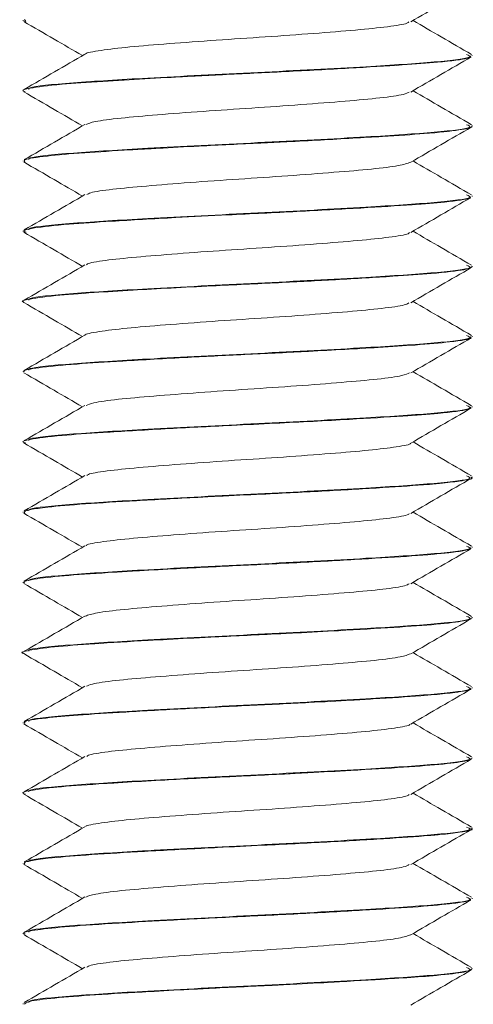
# Model space of a CAD drawing. Header units: millimetres. Extents: x 330 to 1856, y -20 to 3175.
# Tile 49 of 53: x 1832 to 1840, y 1729 to 1747. Entities that reach past the tile are written whole.
import ezdxf

# ---------------------------------------------------------------- set-up
doc = ezdxf.new("R2010")
doc.units = ezdxf.units.MM

msp = doc.modelspace()

# ---------------------------------------------------------------- linework, layer by layer
at = {"color": 7, "linetype": 'Continuous', "lineweight": 15}
for p, q in [((1831.939, 1746.801), (1831.939, 1746.791)), ((1839.939, 1746.166), (1839.939, 1746.176)), ((1831.939, 1745.551), (1831.939, 1745.541)), ((1839.939, 1744.916), (1839.939, 1744.926)), ((1831.939, 1744.301), (1831.939, 1744.291)), ((1839.939, 1743.666), (1839.939, 1743.676)), ((1831.939, 1743.051), (1831.939, 1743.041)), ((1839.939, 1742.416), (1839.939, 1742.426)), ((1831.939, 1741.801), (1831.939, 1741.791)), ((1839.939, 1741.166), (1839.939, 1741.176)), ((1831.939, 1740.551), (1831.939, 1740.541)), ((1839.939, 1739.916), (1839.939, 1739.926)), ((1831.939, 1739.301), (1831.939, 1739.292)), ((1839.939, 1738.666), (1839.939, 1738.676)), ((1831.939, 1738.051), (1831.939, 1738.041)), ((1839.939, 1737.416), (1839.939, 1737.426)), ((1831.939, 1736.801), (1831.939, 1736.791)), ((1839.939, 1736.166), (1839.939, 1736.176)), ((1831.939, 1735.551), (1831.939, 1735.541)), ((1839.939, 1734.916), (1839.939, 1734.926)), ((1831.939, 1734.301), (1831.939, 1734.291)), ((1839.939, 1733.666), (1839.939, 1733.676)), ((1831.939, 1733.051), (1831.939, 1733.041)), ((1839.939, 1732.416), (1839.939, 1732.426)), ((1831.939, 1731.801), (1831.939, 1731.791)), ((1839.939, 1731.166), (1839.939, 1731.176)), ((1831.939, 1730.551), (1831.939, 1730.541)), ((1839.939, 1729.916), (1839.939, 1729.926)), ((1831.939, 1729.301), (1831.939, 1729.291))]:
    msp.add_line(p, q, dxfattribs=at)
at = {"color": 7, "linetype": 'Continuous', "lineweight": 15, "flags": 128}
msp.add_lwpolyline([(1831.986, 1746.778), (1831.962, 1746.812)], dxfattribs=at)
at = {"color": 7, "linetype": 'Continuous', "lineweight": 15}
for points, knots in [([(1838.844, 1746.773), (1839.023, 1746.877), (1839.382, 1747.086), (1839.742, 1747.294), (1839.922, 1747.398)], [0, 0, 0, 0, 0.499764, 1, 1, 1, 1]), ([(1831.948, 1746.778), (1832.128, 1746.674), (1832.477, 1746.472), (1832.826, 1746.269), (1832.995, 1746.171)], [0, 0, 0, 0, 0.51675, 1, 1, 1, 1]), ([(1838.812, 1746.773), (1838.805, 1746.764), (1838.78, 1746.736), (1838.459, 1746.685), (1837.89, 1746.627), (1837.128, 1746.566), (1836.263, 1746.504), (1835.364, 1746.447), (1834.524, 1746.384), (1833.802, 1746.325), (1833.303, 1746.265), (1833.051, 1746.221), (1833.05, 1746.199), (1833.05, 1746.197)], [0, 0, 0, 0, 0.044579, 0.150703, 0.254617, 0.359954, 0.465627, 0.56932, 0.675394, 0.779807, 0.884562, 0.99054, 1, 1, 1, 1]), ([(1839.927, 1746.191), (1839.747, 1746.296), (1839.399, 1746.497), (1839.052, 1746.699), (1838.884, 1746.796)], [0, 0, 0, 0, 0.5174983, 1, 1, 1, 1]), ([(1831.974, 1745.528), (1831.96, 1745.533), (1831.897, 1745.553), (1832.057, 1745.596), (1832.519, 1745.657), (1833.189, 1745.703), (1833.833, 1745.743), (1834.331, 1745.772), (1834.768, 1745.795), (1835.1, 1745.813), (1835.692, 1745.842), (1836.64, 1745.887), (1837.755, 1745.947), (1838.683, 1746.002), (1839.434, 1746.059), (1839.884, 1746.116), (1839.906, 1746.152), (1839.915, 1746.166)], [0, 0, 0, 0, 0.0214929, 0.0990998, 0.2069218, 0.2920295, 0.3288391, 0.3952859, 0.4220718, 0.4371248, 0.4756597, 0.5627899, 0.6562049, 0.7467382, 0.8243206, 0.9331482, 1, 1, 1, 1]), ([(1833.04, 1746.197), (1832.86, 1746.093), (1832.499, 1745.883), (1832.139, 1745.675), (1831.958, 1745.57)], [0, 0, 0, 0, 0.499595, 1, 1, 1, 1]), ([(1839.837, 1746.192), (1839.875, 1746.177), (1839.984, 1746.134), (1839.349, 1746.057), (1838.036, 1745.97), (1836.131, 1745.872), (1834.176, 1745.776), (1832.764, 1745.688), (1832.03, 1745.618), (1832.039, 1745.581), (1832.041, 1745.571)], [0, 0, 0, 0, 0.076378, 0.215328, 0.351891, 0.514587, 0.676368, 0.813283, 0.952049, 1, 1, 1, 1]), ([(1838.844, 1745.523), (1839.023, 1745.627), (1839.382, 1745.836), (1839.742, 1746.044), (1839.922, 1746.148)], [0, 0, 0, 0, 0.499764, 1, 1, 1, 1]), ([(1831.948, 1745.528), (1832.128, 1745.424), (1832.477, 1745.222), (1832.826, 1745.019), (1832.995, 1744.921)], [0, 0, 0, 0, 0.51675, 1, 1, 1, 1]), ([(1839.927, 1744.941), (1839.747, 1745.046), (1839.399, 1745.247), (1839.052, 1745.449), (1838.884, 1745.546)], [0, 0, 0, 0, 0.5174983, 1, 1, 1, 1]), ([(1838.818, 1745.523), (1838.792, 1745.509), (1838.728, 1745.475), (1838.326, 1745.418), (1837.697, 1745.361), (1836.901, 1745.299), (1836.018, 1745.238), (1835.127, 1745.18), (1834.311, 1745.117), (1833.649, 1745.06), (1833.193, 1745.001), (1833.099, 1744.963), (1833.055, 1744.946)], [0, 0, 0, 0, 0.073921, 0.179551, 0.282886, 0.388506, 0.493139, 0.597114, 0.702922, 0.806395, 0.911664, 1, 1, 1, 1]), ([(1831.968, 1744.278), (1831.959, 1744.292), (1831.936, 1744.326), (1832.301, 1744.383), (1832.971, 1744.441), (1833.604, 1744.479), (1834.067, 1744.506), (1834.464, 1744.529), (1835.175, 1744.567), (1835.962, 1744.605), (1836.689, 1744.64), (1837.443, 1744.68), (1838.317, 1744.73), (1839.177, 1744.786), (1839.738, 1744.846), (1839.944, 1744.891), (1839.932, 1744.913), (1839.93, 1744.916)], [0, 0, 0, 0, 0.0667035, 0.1666818, 0.2570733, 0.3389253, 0.3548223, 0.3824515, 0.4424844, 0.5289356, 0.5649907, 0.6136011, 0.7110124, 0.7927141, 0.8918044, 0.9822729, 1, 1, 1, 1]), ([(1833.04, 1744.947), (1832.86, 1744.843), (1832.499, 1744.633), (1832.139, 1744.425), (1831.958, 1744.32)], [0, 0, 0, 0, 0.499592, 1, 1, 1, 1]), ([(1839.837, 1744.942), (1839.875, 1744.927), (1839.984, 1744.884), (1839.349, 1744.807), (1838.036, 1744.72), (1836.131, 1744.622), (1834.176, 1744.526), (1832.764, 1744.438), (1832.03, 1744.368), (1832.039, 1744.331), (1832.041, 1744.321)], [0, 0, 0, 0, 0.076378, 0.215328, 0.351891, 0.514587, 0.676368, 0.813283, 0.952049, 1, 1, 1, 1]), ([(1838.844, 1744.273), (1839.023, 1744.377), (1839.382, 1744.586), (1839.742, 1744.794), (1839.922, 1744.898)], [0, 0, 0, 0, 0.499764, 1, 1, 1, 1]), ([(1831.948, 1744.278), (1832.128, 1744.174), (1832.477, 1743.972), (1832.826, 1743.769), (1832.995, 1743.671)], [0, 0, 0, 0, 0.51675, 1, 1, 1, 1]), ([(1838.843, 1744.274), (1838.786, 1744.254), (1838.669, 1744.213), (1838.175, 1744.152), (1837.494, 1744.095), (1836.668, 1744.031), (1835.774, 1743.974), (1834.896, 1743.913), (1834.111, 1743.85), (1833.504, 1743.794), (1833.136, 1743.739), (1833.088, 1743.708), (1833.071, 1743.697)], [0, 0, 0, 0, 0.103292, 0.208381, 0.312031, 0.4179, 0.521665, 0.626606, 0.732113, 0.835513, 0.941274, 1, 1, 1, 1]), ([(1839.927, 1743.691), (1839.747, 1743.796), (1839.399, 1743.997), (1839.052, 1744.199), (1838.884, 1744.296)], [0, 0, 0, 0, 0.5174983, 1, 1, 1, 1]), ([(1831.992, 1743.028), (1831.97, 1743.037), (1831.909, 1743.062), (1832.136, 1743.109), (1832.656, 1743.168), (1833.541, 1743.226), (1834.535, 1743.284), (1835.677, 1743.341), (1836.828, 1743.396), (1837.968, 1743.459), (1838.863, 1743.514), (1839.547, 1743.572), (1839.92, 1743.624), (1839.906, 1743.656), (1839.902, 1743.666)], [0, 0, 0, 0, 0.043466, 0.120248, 0.224135, 0.308239, 0.409094, 0.483248, 0.579555, 0.674984, 0.766565, 0.84342, 0.950192, 1, 1, 1, 1]), ([(1833.04, 1743.697), (1832.86, 1743.593), (1832.499, 1743.383), (1832.139, 1743.175), (1831.958, 1743.07)], [0, 0, 0, 0, 0.499595, 1, 1, 1, 1]), ([(1839.837, 1743.692), (1839.875, 1743.677), (1839.984, 1743.634), (1839.349, 1743.557), (1838.036, 1743.47), (1836.131, 1743.372), (1834.176, 1743.276), (1832.764, 1743.188), (1832.03, 1743.118), (1832.039, 1743.081), (1832.041, 1743.071)], [0, 0, 0, 0, 0.0763782, 0.2153275, 0.3518908, 0.5145869, 0.6763681, 0.8132826, 0.9520493, 1, 1, 1, 1]), ([(1838.844, 1743.023), (1839.023, 1743.127), (1839.38, 1743.334), (1839.736, 1743.541), (1839.913, 1743.643)], [0, 0, 0, 0, 0.5038082, 1, 1, 1, 1]), ([(1831.948, 1743.028), (1832.128, 1742.924), (1832.477, 1742.722), (1832.826, 1742.519), (1832.995, 1742.421)], [0, 0, 0, 0, 0.51675, 1, 1, 1, 1]), ([(1838.821, 1743.023), (1838.819, 1743.018), (1838.813, 1742.994), (1838.539, 1742.946), (1838.014, 1742.887), (1837.279, 1742.828), (1836.429, 1742.765), (1835.53, 1742.708), (1834.672, 1742.645), (1833.923, 1742.585), (1833.378, 1742.527), (1833.084, 1742.478), (1833.069, 1742.453), (1833.066, 1742.447)], [0, 0, 0, 0, 0.024492, 0.130566, 0.235014, 0.339759, 0.445748, 0.549385, 0.655228, 0.760316, 0.864438, 0.970573, 1, 1, 1, 1]), ([(1839.927, 1742.441), (1839.747, 1742.546), (1839.399, 1742.747), (1839.052, 1742.949), (1838.884, 1743.046)], [0, 0, 0, 0, 0.5174983, 1, 1, 1, 1]), ([(1831.955, 1741.778), (1831.951, 1741.779), (1831.886, 1741.797), (1832.01, 1741.835), (1832.409, 1741.896), (1833.125, 1741.95), (1834.047, 1742.007), (1835.189, 1742.069), (1836.451, 1742.127), (1837.569, 1742.186), (1838.511, 1742.242), (1839.314, 1742.297), (1839.844, 1742.358), (1839.907, 1742.398), (1839.936, 1742.416)], [0, 0, 0, 0, 0.004179, 0.083069, 0.191018, 0.275773, 0.343501, 0.460375, 0.553418, 0.63553, 0.729444, 0.80856, 0.913684, 1, 1, 1, 1]), ([(1833.04, 1742.447), (1832.86, 1742.343), (1832.499, 1742.133), (1832.139, 1741.925), (1831.958, 1741.82)], [0, 0, 0, 0, 0.499595, 1, 1, 1, 1]), ([(1839.837, 1742.442), (1839.875, 1742.427), (1839.984, 1742.384), (1839.349, 1742.307), (1838.036, 1742.22), (1836.131, 1742.122), (1834.176, 1742.026), (1832.764, 1741.938), (1832.03, 1741.868), (1832.039, 1741.831), (1832.041, 1741.821)], [0, 0, 0, 0, 0.0763782, 0.2153275, 0.3518908, 0.5145869, 0.6763681, 0.8132826, 0.9520493, 1, 1, 1, 1]), ([(1838.844, 1741.773), (1839.023, 1741.877), (1839.382, 1742.086), (1839.742, 1742.294), (1839.922, 1742.398)], [0, 0, 0, 0, 0.499764, 1, 1, 1, 1]), ([(1831.948, 1741.778), (1832.128, 1741.674), (1832.477, 1741.472), (1832.826, 1741.269), (1832.995, 1741.171)], [0, 0, 0, 0, 0.516747, 1, 1, 1, 1]), ([(1838.812, 1741.773), (1838.8, 1741.763), (1838.764, 1741.733), (1838.419, 1741.679), (1837.831, 1741.622), (1837.057, 1741.56), (1836.186, 1741.499), (1835.289, 1741.442), (1834.457, 1741.378), (1833.749, 1741.32), (1833.272, 1741.26), (1833.036, 1741.217), (1833.04, 1741.197), (1833.04, 1741.197)], [0, 0, 0, 0, 0.053859, 0.15997, 0.263734, 0.369295, 0.474777, 0.578596, 0.68472, 0.788877, 0.893936, 0.999788, 1, 1, 1, 1]), ([(1839.927, 1741.191), (1839.747, 1741.296), (1839.399, 1741.497), (1839.052, 1741.699), (1838.884, 1741.796)], [0, 0, 0, 0, 0.5174983, 1, 1, 1, 1]), ([(1831.959, 1740.541), (1831.954, 1740.546), (1831.929, 1740.57), (1832.183, 1740.618), (1832.8, 1740.679), (1833.732, 1740.738), (1834.798, 1740.798), (1835.951, 1740.855), (1837.135, 1740.912), (1838.159, 1740.97), (1839.001, 1741.024), (1839.622, 1741.081), (1839.953, 1741.131), (1839.912, 1741.16), (1839.902, 1741.166)], [0, 0, 0, 0, 0.0236725, 0.1195547, 0.2251719, 0.3121487, 0.4139836, 0.5013535, 0.5875189, 0.6971785, 0.7679238, 0.8556408, 0.9670962, 1, 1, 1, 1]), ([(1833.04, 1741.197), (1832.86, 1741.093), (1832.499, 1740.883), (1832.139, 1740.675), (1831.958, 1740.57)], [0, 0, 0, 0, 0.499595, 1, 1, 1, 1]), ([(1839.837, 1741.192), (1839.875, 1741.177), (1839.984, 1741.134), (1839.349, 1741.057), (1838.036, 1740.97), (1836.131, 1740.872), (1834.176, 1740.776), (1832.764, 1740.688), (1832.03, 1740.618), (1832.039, 1740.581), (1832.041, 1740.571)], [0, 0, 0, 0, 0.076378, 0.215328, 0.351891, 0.514587, 0.676368, 0.813283, 0.952049, 1, 1, 1, 1]), ([(1838.844, 1740.523), (1839.023, 1740.627), (1839.382, 1740.836), (1839.742, 1741.044), (1839.922, 1741.148)], [0, 0, 0, 0, 0.499764, 1, 1, 1, 1]), ([(1831.948, 1740.528), (1832.128, 1740.424), (1832.477, 1740.222), (1832.826, 1740.019), (1832.995, 1739.921)], [0, 0, 0, 0, 0.516747, 1, 1, 1, 1]), ([(1838.824, 1740.523), (1838.789, 1740.508), (1838.71, 1740.471), (1838.28, 1740.413), (1837.634, 1740.356), (1836.828, 1740.293), (1835.941, 1740.234), (1835.054, 1740.175), (1834.247, 1740.111), (1833.601, 1740.055), (1833.175, 1739.997), (1833.096, 1739.962), (1833.062, 1739.947)], [0, 0, 0, 0, 0.083259, 0.188744, 0.292115, 0.397844, 0.502171, 0.606445, 0.712192, 0.815568, 0.921033, 1, 1, 1, 1]), ([(1839.927, 1739.941), (1839.747, 1740.046), (1839.399, 1740.247), (1839.052, 1740.449), (1838.884, 1740.546)], [0, 0, 0, 0, 0.5174983, 1, 1, 1, 1]), ([(1833.04, 1739.947), (1832.86, 1739.843), (1832.499, 1739.633), (1832.139, 1739.425), (1831.958, 1739.32)], [0, 0, 0, 0, 0.499595, 1, 1, 1, 1]), ([(1839.837, 1739.942), (1839.875, 1739.927), (1839.984, 1739.884), (1839.349, 1739.807), (1838.036, 1739.72), (1836.131, 1739.622), (1834.176, 1739.526), (1832.764, 1739.438), (1832.03, 1739.368), (1832.039, 1739.331), (1832.041, 1739.321)], [0, 0, 0, 0, 0.076378, 0.215328, 0.351891, 0.514587, 0.676368, 0.813283, 0.952049, 1, 1, 1, 1]), ([(1831.98, 1739.278), (1831.964, 1739.283), (1831.893, 1739.304), (1832.062, 1739.346), (1832.524, 1739.408), (1833.379, 1739.466), (1834.42, 1739.528), (1835.503, 1739.583), (1836.631, 1739.637), (1837.714, 1739.694), (1838.693, 1739.753), (1839.443, 1739.81), (1839.887, 1739.867), (1839.907, 1739.903), (1839.914, 1739.916)], [0, 0, 0, 0, 0.022608, 0.099872, 0.208201, 0.292526, 0.393084, 0.488159, 0.548717, 0.656462, 0.748023, 0.82549, 0.934483, 1, 1, 1, 1]), ([(1838.844, 1739.273), (1839.023, 1739.377), (1839.382, 1739.586), (1839.742, 1739.794), (1839.922, 1739.898)], [0, 0, 0, 0, 0.499764, 1, 1, 1, 1]), ([(1831.948, 1739.278), (1832.128, 1739.174), (1832.477, 1738.972), (1832.826, 1738.769), (1832.995, 1738.671)], [0, 0, 0, 0, 0.516747, 1, 1, 1, 1]), ([(1838.838, 1739.273), (1838.838, 1739.272), (1838.845, 1739.251), (1838.609, 1739.208), (1838.132, 1739.148), (1837.425, 1739.09), (1836.594, 1739.026), (1835.697, 1738.969), (1834.825, 1738.907), (1834.051, 1738.845), (1833.462, 1738.788), (1833.119, 1738.736), (1833.083, 1738.707), (1833.071, 1738.697)], [0, 0, 0, 0, 0.004589, 0.110421, 0.215506, 0.31962, 0.425745, 0.529582, 0.635019, 0.740609, 0.844353, 0.950446, 1, 1, 1, 1]), ([(1839.927, 1738.691), (1839.747, 1738.796), (1839.399, 1738.997), (1839.052, 1739.199), (1838.884, 1739.296)], [0, 0, 0, 0, 0.5174983, 1, 1, 1, 1]), ([(1833.04, 1738.697), (1832.86, 1738.593), (1832.499, 1738.383), (1832.139, 1738.175), (1831.958, 1738.07)], [0, 0, 0, 0, 0.499595, 1, 1, 1, 1]), ([(1831.97, 1738.028), (1831.957, 1738.044), (1831.945, 1738.06), (1832.005, 1738.077), (1832.011, 1738.078), (1832.031, 1738.083), (1832.118, 1738.103), (1832.386, 1738.141), (1833.007, 1738.193), (1833.933, 1738.249), (1834.707, 1738.292), (1835.208, 1738.318), (1835.586, 1738.337), (1836.319, 1738.371), (1837.347, 1738.424), (1838.377, 1738.483), (1838.958, 1738.522), (1839.252, 1738.547), (1839.465, 1738.567), (1839.77, 1738.604), (1839.974, 1738.641), (1839.923, 1738.663), (1839.915, 1738.666)], [0, 0, 0, 0, 0.076713, 0.077499, 0.07894, 0.083819, 0.10149, 0.168421, 0.258849, 0.348833, 0.440421, 0.450403, 0.468719, 0.530261, 0.621105, 0.711469, 0.801821, 0.811473, 0.829979, 0.893433, 0.984143, 1, 1, 1, 1]), ([(1839.837, 1738.692), (1839.875, 1738.677), (1839.984, 1738.634), (1839.349, 1738.557), (1838.036, 1738.47), (1836.131, 1738.372), (1834.176, 1738.276), (1832.764, 1738.188), (1832.03, 1738.118), (1832.039, 1738.081), (1832.041, 1738.071)], [0, 0, 0, 0, 0.076378, 0.215328, 0.351891, 0.514587, 0.676368, 0.813283, 0.952049, 1, 1, 1, 1]), ([(1838.844, 1738.023), (1839.023, 1738.127), (1839.382, 1738.336), (1839.742, 1738.544), (1839.922, 1738.648)], [0, 0, 0, 0, 0.499758, 1, 1, 1, 1]), ([(1831.948, 1738.028), (1832.128, 1737.924), (1832.477, 1737.722), (1832.826, 1737.519), (1832.995, 1737.421)], [0, 0, 0, 0, 0.516744, 1, 1, 1, 1]), ([(1838.816, 1738.023), (1838.812, 1738.016), (1838.798, 1737.99), (1838.504, 1737.941), (1837.958, 1737.883), (1837.21, 1737.822), (1836.352, 1737.76), (1835.453, 1737.703), (1834.603, 1737.64), (1833.867, 1737.58), (1833.342, 1737.522), (1833.069, 1737.475), (1833.061, 1737.451), (1833.06, 1737.447)], [0, 0, 0, 0, 0.033724, 0.139847, 0.244005, 0.349051, 0.454915, 0.558545, 0.664514, 0.769305, 0.873696, 0.979788, 1, 1, 1, 1]), ([(1839.927, 1737.441), (1839.747, 1737.546), (1839.399, 1737.747), (1839.052, 1737.949), (1838.884, 1738.046)], [0, 0, 0, 0, 0.5174983, 1, 1, 1, 1]), ([(1831.966, 1736.791), (1831.957, 1736.795), (1831.933, 1736.806), (1832.011, 1736.829), (1832.202, 1736.869), (1832.704, 1736.922), (1833.365, 1736.965), (1834.012, 1737.004), (1834.721, 1737.043), (1835.733, 1737.094), (1836.904, 1737.15), (1837.992, 1737.211), (1838.908, 1737.266), (1839.501, 1737.318), (1839.774, 1737.357), (1839.918, 1737.388), (1839.906, 1737.406), (1839.899, 1737.416)], [0, 0, 0, 0, 0.0204035, 0.054844, 0.1134166, 0.2066837, 0.2979758, 0.3325986, 0.391562, 0.4841964, 0.5758521, 0.6694043, 0.7611534, 0.853675, 0.9144631, 0.9473045, 1, 1, 1, 1]), ([(1833.04, 1737.447), (1832.86, 1737.343), (1832.499, 1737.133), (1832.139, 1736.925), (1831.958, 1736.82)], [0, 0, 0, 0, 0.499595, 1, 1, 1, 1]), ([(1839.837, 1737.442), (1839.875, 1737.427), (1839.984, 1737.384), (1839.349, 1737.307), (1838.036, 1737.22), (1836.131, 1737.122), (1834.176, 1737.026), (1832.764, 1736.938), (1832.03, 1736.868), (1832.039, 1736.831), (1832.041, 1736.821)], [0, 0, 0, 0, 0.076378, 0.215328, 0.351891, 0.514587, 0.676368, 0.813283, 0.952049, 1, 1, 1, 1]), ([(1838.844, 1736.773), (1839.023, 1736.877), (1839.382, 1737.086), (1839.742, 1737.294), (1839.922, 1737.398)], [0, 0, 0, 0, 0.499758, 1, 1, 1, 1]), ([(1831.948, 1736.778), (1832.128, 1736.674), (1832.477, 1736.472), (1832.826, 1736.269), (1832.995, 1736.171)], [0, 0, 0, 0, 0.516744, 1, 1, 1, 1]), ([(1838.814, 1736.773), (1838.796, 1736.761), (1838.748, 1736.729), (1838.377, 1736.674), (1837.77, 1736.617), (1836.986, 1736.555), (1836.109, 1736.494), (1835.214, 1736.436), (1834.388, 1736.373), (1833.706, 1736.315), (1833.216, 1736.255), (1833.1, 1736.215), (1833.044, 1736.196)], [0, 0, 0, 0, 0.062993, 0.168727, 0.272099, 0.377544, 0.482489, 0.586184, 0.692019, 0.795662, 0.900671, 1, 1, 1, 1]), ([(1839.927, 1736.191), (1839.747, 1736.296), (1839.399, 1736.497), (1839.052, 1736.699), (1838.884, 1736.796)], [0, 0, 0, 0, 0.5174983, 1, 1, 1, 1]), ([(1831.958, 1735.528), (1831.953, 1735.529), (1831.871, 1735.55), (1832.023, 1735.587), (1832.436, 1735.649), (1833.181, 1735.704), (1834.034, 1735.755), (1834.766, 1735.795), (1835.521, 1735.834), (1836.095, 1735.861), (1836.597, 1735.886), (1836.98, 1735.905), (1837.682, 1735.943), (1838.573, 1735.995), (1839.343, 1736.05), (1839.847, 1736.111), (1839.906, 1736.148), (1839.935, 1736.166)], [0, 0, 0, 0, 0.005773, 0.095534, 0.187143, 0.276972, 0.367584, 0.426911, 0.459261, 0.548671, 0.559195, 0.577967, 0.64016, 0.731107, 0.820681, 0.912263, 1, 1, 1, 1]), ([(1833.04, 1736.197), (1832.86, 1736.093), (1832.499, 1735.883), (1832.139, 1735.675), (1831.958, 1735.57)], [0, 0, 0, 0, 0.499595, 1, 1, 1, 1]), ([(1839.837, 1736.192), (1839.875, 1736.177), (1839.984, 1736.134), (1839.349, 1736.057), (1838.036, 1735.97), (1836.131, 1735.872), (1834.176, 1735.776), (1832.764, 1735.688), (1832.03, 1735.618), (1832.039, 1735.581), (1832.041, 1735.571)], [0, 0, 0, 0, 0.076378, 0.215328, 0.351891, 0.514587, 0.676368, 0.813283, 0.952049, 1, 1, 1, 1]), ([(1838.844, 1735.523), (1839.023, 1735.627), (1839.382, 1735.836), (1839.742, 1736.044), (1839.922, 1736.148)], [0, 0, 0, 0, 0.499758, 1, 1, 1, 1]), ([(1839.927, 1734.941), (1839.747, 1735.046), (1839.399, 1735.247), (1839.052, 1735.449), (1838.884, 1735.546)], [0, 0, 0, 0, 0.517501, 1, 1, 1, 1]), ([(1831.948, 1735.528), (1832.128, 1735.424), (1832.477, 1735.222), (1832.826, 1735.019), (1832.995, 1734.921)], [0, 0, 0, 0, 0.516744, 1, 1, 1, 1]), ([(1838.832, 1735.524), (1838.787, 1735.506), (1838.692, 1735.468), (1838.233, 1735.408), (1837.57, 1735.351), (1836.755, 1735.288), (1835.864, 1735.229), (1834.981, 1735.169), (1834.184, 1735.106), (1833.555, 1735.05), (1833.157, 1734.994), (1833.093, 1734.96), (1833.068, 1734.947)], [0, 0, 0, 0, 0.092632, 0.197934, 0.301388, 0.407188, 0.511209, 0.615794, 0.721438, 0.824772, 0.930381, 1, 1, 1, 1]), ([(1833.04, 1734.947), (1832.86, 1734.843), (1832.499, 1734.633), (1832.139, 1734.425), (1831.958, 1734.32)], [0, 0, 0, 0, 0.499595, 1, 1, 1, 1]), ([(1831.974, 1734.291), (1831.966, 1734.298), (1831.934, 1734.328), (1832.257, 1734.377), (1832.899, 1734.436), (1833.749, 1734.489), (1834.809, 1734.548), (1835.945, 1734.605), (1836.958, 1734.653), (1837.686, 1734.693), (1838.377, 1734.734), (1838.879, 1734.766), (1839.341, 1734.804), (1839.702, 1734.844), (1839.948, 1734.884), (1839.91, 1734.909), (1839.9, 1734.916)], [0, 0, 0, 0, 0.036072, 0.145426, 0.227154, 0.316949, 0.410471, 0.502368, 0.58773, 0.65255, 0.688584, 0.779991, 0.812013, 0.873272, 0.965512, 1, 1, 1, 1]), ([(1839.837, 1734.942), (1839.875, 1734.927), (1839.984, 1734.884), (1839.349, 1734.807), (1838.036, 1734.72), (1836.131, 1734.622), (1834.176, 1734.526), (1832.764, 1734.438), (1832.03, 1734.368), (1832.039, 1734.331), (1832.041, 1734.321)], [0, 0, 0, 0, 0.076378, 0.215328, 0.351891, 0.514587, 0.676368, 0.813283, 0.952049, 1, 1, 1, 1]), ([(1838.844, 1734.273), (1839.023, 1734.377), (1839.382, 1734.586), (1839.742, 1734.794), (1839.922, 1734.898)], [0, 0, 0, 0, 0.499758, 1, 1, 1, 1]), ([(1831.948, 1734.278), (1832.128, 1734.174), (1832.477, 1733.972), (1832.826, 1733.769), (1832.995, 1733.671)], [0, 0, 0, 0, 0.51675, 1, 1, 1, 1]), ([(1838.829, 1734.273), (1838.829, 1734.27), (1838.83, 1734.248), (1838.578, 1734.203), (1838.078, 1734.143), (1837.358, 1734.084), (1836.518, 1734.021), (1835.62, 1733.964), (1834.754, 1733.902), (1833.991, 1733.84), (1833.422, 1733.783), (1833.103, 1733.732), (1833.077, 1733.705), (1833.07, 1733.697)], [0, 0, 0, 0, 0.0137372, 0.1197032, 0.2245092, 0.3288827, 0.4349687, 0.5386816, 0.6443303, 0.7497099, 0.8535963, 0.9597252, 1, 1, 1, 1]), ([(1839.927, 1733.691), (1839.747, 1733.796), (1839.399, 1733.997), (1839.052, 1734.199), (1838.884, 1734.296)], [0, 0, 0, 0, 0.517501, 1, 1, 1, 1]), ([(1831.979, 1733.028), (1831.963, 1733.032), (1831.884, 1733.057), (1832.057, 1733.094), (1832.343, 1733.133), (1832.539, 1733.152), (1832.599, 1733.158), (1832.829, 1733.179), (1833.191, 1733.203), (1833.81, 1733.242), (1834.499, 1733.282), (1835.137, 1733.314), (1835.527, 1733.334), (1835.541, 1733.335), (1835.59, 1733.337), (1835.776, 1733.346), (1836.145, 1733.363), (1836.516, 1733.382), (1836.82, 1733.397), (1837.2, 1733.417), (1837.892, 1733.455), (1838.752, 1733.507), (1839.473, 1733.563), (1839.771, 1733.606), (1839.874, 1733.631), (1839.925, 1733.645), (1839.923, 1733.657), (1839.921, 1733.666)], [0, 0, 0, 0, 0.022422, 0.114501, 0.180477, 0.198376, 0.203533, 0.206174, 0.295577, 0.326807, 0.386826, 0.477894, 0.478239, 0.478909, 0.481228, 0.489772, 0.522484, 0.567535, 0.57683, 0.595221, 0.6592, 0.749527, 0.839477, 0.931, 0.940092, 0.958091, 1, 1, 1, 1]), ([(1833.04, 1733.697), (1832.86, 1733.593), (1832.499, 1733.383), (1832.139, 1733.175), (1831.958, 1733.07)], [0, 0, 0, 0, 0.499595, 1, 1, 1, 1]), ([(1839.837, 1733.692), (1839.875, 1733.677), (1839.984, 1733.634), (1839.349, 1733.557), (1838.036, 1733.47), (1836.131, 1733.372), (1834.176, 1733.276), (1832.764, 1733.188), (1832.03, 1733.118), (1832.039, 1733.081), (1832.041, 1733.071)], [0, 0, 0, 0, 0.076378, 0.215328, 0.351891, 0.514587, 0.676368, 0.813283, 0.952049, 1, 1, 1, 1]), ([(1838.844, 1733.023), (1839.023, 1733.127), (1839.382, 1733.336), (1839.742, 1733.544), (1839.922, 1733.648)], [0, 0, 0, 0, 0.499758, 1, 1, 1, 1]), ([(1831.948, 1733.028), (1832.128, 1732.924), (1832.477, 1732.722), (1832.826, 1732.519), (1832.995, 1732.421)], [0, 0, 0, 0, 0.51675, 1, 1, 1, 1]), ([(1838.813, 1733.023), (1838.806, 1733.015), (1838.783, 1732.987), (1838.466, 1732.935), (1837.9, 1732.878), (1837.14, 1732.817), (1836.276, 1732.755), (1835.377, 1732.698), (1834.535, 1732.634), (1833.812, 1732.575), (1833.309, 1732.516), (1833.053, 1732.471), (1833.052, 1732.449), (1833.052, 1732.447)], [0, 0, 0, 0, 0.042982, 0.149107, 0.253056, 0.35835, 0.464057, 0.567736, 0.673795, 0.778271, 0.882965, 0.988967, 1, 1, 1, 1]), ([(1839.927, 1732.441), (1839.747, 1732.546), (1839.399, 1732.747), (1839.052, 1732.949), (1838.884, 1733.046)], [0, 0, 0, 0, 0.5174983, 1, 1, 1, 1]), ([(1831.968, 1731.778), (1831.957, 1731.794), (1831.946, 1731.809), (1832.007, 1731.827), (1832.009, 1731.828), (1832.014, 1731.829), (1832.034, 1731.834), (1832.122, 1731.854), (1832.394, 1731.892), (1833.02, 1731.944), (1833.95, 1732), (1834.699, 1732.042), (1835.117, 1732.063), (1835.228, 1732.069), (1835.593, 1732.087), (1836.331, 1732.122), (1837.365, 1732.175), (1838.393, 1732.234), (1838.969, 1732.273), (1839.26, 1732.298), (1839.472, 1732.317), (1839.775, 1732.355), (1839.976, 1732.391), (1839.924, 1732.413), (1839.917, 1732.416)], [0, 0, 0, 0, 0.078164, 0.07841, 0.078827, 0.080164, 0.084876, 0.102418, 0.16988, 0.260266, 0.350294, 0.441881, 0.445136, 0.450671, 0.468586, 0.531688, 0.622573, 0.712926, 0.803275, 0.812501, 0.830871, 0.894902, 0.985577, 1, 1, 1, 1]), ([(1833.04, 1732.447), (1832.86, 1732.343), (1832.499, 1732.133), (1832.139, 1731.925), (1831.958, 1731.82)], [0, 0, 0, 0, 0.499595, 1, 1, 1, 1]), ([(1839.837, 1732.442), (1839.875, 1732.427), (1839.984, 1732.384), (1839.349, 1732.307), (1838.036, 1732.22), (1836.131, 1732.122), (1834.176, 1732.026), (1832.764, 1731.938), (1832.03, 1731.868), (1832.039, 1731.831), (1832.041, 1731.821)], [0, 0, 0, 0, 0.0763782, 0.2153276, 0.3518908, 0.5145869, 0.6763681, 0.8132826, 0.9520493, 1, 1, 1, 1]), ([(1838.844, 1731.773), (1839.023, 1731.877), (1839.382, 1732.086), (1839.742, 1732.294), (1839.922, 1732.398)], [0, 0, 0, 0, 0.4997609, 1, 1, 1, 1]), ([(1831.948, 1731.778), (1832.128, 1731.674), (1832.477, 1731.472), (1832.826, 1731.269), (1832.995, 1731.171)], [0, 0, 0, 0, 0.51675, 1, 1, 1, 1]), ([(1838.817, 1731.773), (1838.792, 1731.759), (1838.731, 1731.726), (1838.334, 1731.669), (1837.708, 1731.612), (1836.914, 1731.549), (1836.031, 1731.489), (1835.14, 1731.431), (1834.323, 1731.368), (1833.657, 1731.31), (1833.197, 1731.251), (1833.099, 1731.214), (1833.054, 1731.196)], [0, 0, 0, 0, 0.072313, 0.177966, 0.281301, 0.386899, 0.491582, 0.595512, 0.70133, 0.80482, 0.910057, 1, 1, 1, 1]), ([(1839.927, 1731.191), (1839.747, 1731.296), (1839.399, 1731.497), (1839.052, 1731.699), (1838.884, 1731.796)], [0, 0, 0, 0, 0.5174983, 1, 1, 1, 1]), ([(1831.973, 1730.541), (1831.963, 1730.546), (1831.918, 1730.57), (1832.167, 1730.613), (1832.722, 1730.674), (1833.579, 1730.728), (1834.623, 1730.789), (1835.752, 1730.845), (1836.922, 1730.901), (1838.008, 1730.962), (1838.921, 1731.017), (1839.509, 1731.068), (1839.778, 1731.108), (1839.92, 1731.139), (1839.907, 1731.156), (1839.899, 1731.166)], [0, 0, 0, 0, 0.025324, 0.114806, 0.207679, 0.305701, 0.392791, 0.485424, 0.577158, 0.670754, 0.762504, 0.855116, 0.915159, 0.94877, 1, 1, 1, 1]), ([(1833.04, 1731.197), (1832.86, 1731.093), (1832.499, 1730.883), (1832.139, 1730.675), (1831.958, 1730.57)], [0, 0, 0, 0, 0.499595, 1, 1, 1, 1]), ([(1839.837, 1731.192), (1839.875, 1731.177), (1839.984, 1731.134), (1839.349, 1731.057), (1838.036, 1730.97), (1836.131, 1730.872), (1834.176, 1730.776), (1832.764, 1730.688), (1832.03, 1730.618), (1832.039, 1730.581), (1832.041, 1730.571)], [0, 0, 0, 0, 0.076378, 0.215328, 0.351891, 0.514587, 0.676368, 0.813283, 0.952049, 1, 1, 1, 1]), ([(1838.844, 1730.523), (1839.023, 1730.627), (1839.379, 1730.834), (1839.736, 1731.04), (1839.913, 1731.143)], [0, 0, 0, 0, 0.504189, 1, 1, 1, 1]), ([(1831.948, 1730.528), (1832.128, 1730.424), (1832.477, 1730.222), (1832.826, 1730.019), (1832.995, 1729.921)], [0, 0, 0, 0, 0.51675, 1, 1, 1, 1]), ([(1838.842, 1730.524), (1838.786, 1730.504), (1838.673, 1730.464), (1838.184, 1730.403), (1837.505, 1730.346), (1836.681, 1730.282), (1835.787, 1730.224), (1834.908, 1730.164), (1834.122, 1730.101), (1833.511, 1730.044), (1833.139, 1729.99), (1833.089, 1729.959), (1833.07, 1729.947)], [0, 0, 0, 0, 0.101995, 0.207087, 0.310676, 0.416506, 0.520273, 0.625131, 0.730632, 0.833987, 0.939695, 1, 1, 1, 1]), ([(1839.927, 1729.941), (1839.747, 1730.046), (1839.399, 1730.247), (1839.052, 1730.449), (1838.884, 1730.546)], [0, 0, 0, 0, 0.5174983, 1, 1, 1, 1]), ([(1833.04, 1729.947), (1832.86, 1729.843), (1832.499, 1729.633), (1832.139, 1729.425), (1831.958, 1729.32)], [0, 0, 0, 0, 0.499592, 1, 1, 1, 1]), ([(1839.837, 1729.942), (1839.875, 1729.927), (1839.984, 1729.884), (1839.349, 1729.807), (1838.036, 1729.72), (1836.131, 1729.622), (1834.176, 1729.526), (1832.762, 1729.438), (1832.034, 1729.368), (1832.036, 1729.331), (1832.037, 1729.321)], [0, 0, 0, 0, 0.076376, 0.215321, 0.351879, 0.51457, 0.676346, 0.813256, 0.952018, 1, 1, 1, 1]), ([(1831.961, 1729.291), (1831.975, 1729.307), (1832.007, 1729.342), (1832.458, 1729.399), (1833.192, 1729.455), (1834.049, 1729.506), (1834.781, 1729.546), (1835.537, 1729.585), (1836.113, 1729.612), (1836.613, 1729.636), (1836.996, 1729.656), (1837.698, 1729.694), (1838.488, 1729.74), (1838.994, 1729.776), (1839.22, 1729.794), (1839.499, 1729.819), (1839.851, 1729.861), (1839.906, 1729.898), (1839.932, 1729.916)], [0, 0, 0, 0, 0.077696, 0.171247, 0.262941, 0.355513, 0.415337, 0.449111, 0.540405, 0.550897, 0.569985, 0.633854, 0.726684, 0.790653, 0.809062, 0.818386, 0.911914, 1, 1, 1, 1]), ([(1838.844, 1729.273), (1839.023, 1729.377), (1839.382, 1729.586), (1839.742, 1729.794), (1839.922, 1729.898)], [0, 0, 0, 0, 0.499764, 1, 1, 1, 1])]:
    msp.add_open_spline(points, degree=3, knots=knots, dxfattribs=at)

doc.saveas('drawing.dxf')
